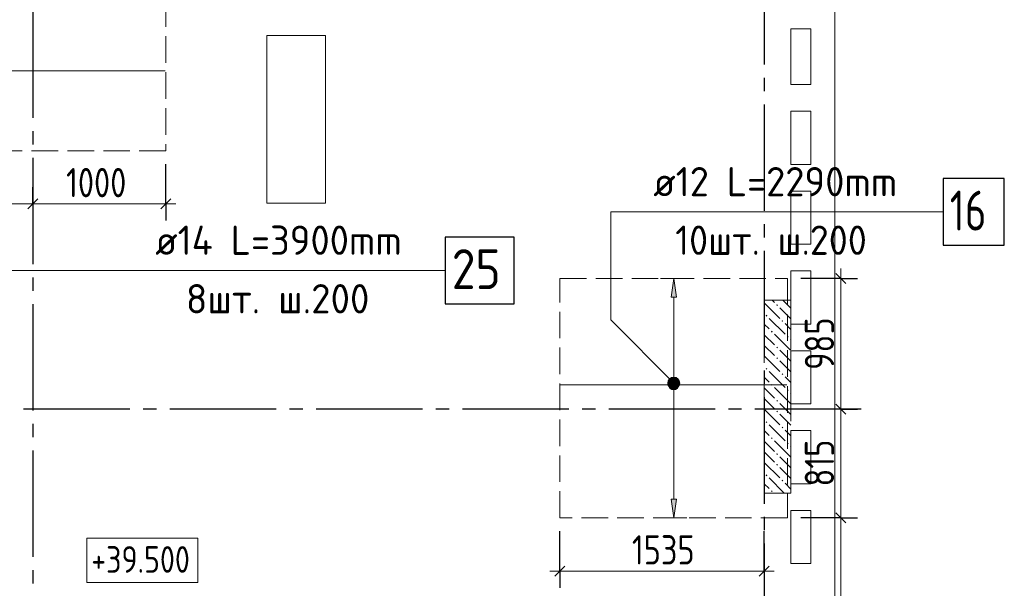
# Model space of a CAD drawing. Header units: millimetres. Extents: x 0 to 43617, y 0 to 59400.
# Tile 20 of 25: x 16225 to 23629, y 37684 to 41958. Entities that reach past the tile are written whole.
import ezdxf

# ---------------------------------------------------------------- set-up
doc = ezdxf.new("R2010")
doc.units = ezdxf.units.MM
doc.linetypes.add('______2', pattern=[270, 200, -70])
doc.linetypes.add('______5', pattern=[1100, 800, -100, 100, -100])
for name, color, linetype, lineweight in [('Standard', 7, 'Continuous', 25), ('Высотные отметки', 7, 'Continuous', 25), ('ДОП Верх по У', 7, 'Continuous', 25), ('ЖБ Перекрытие верхний уровень', 7, 'Continuous', 35), ('ЖБ Пилон', 7, 'Continuous', 35), ('Оси', 40, '______5', 18), ('Позиционная метка номер позиции', 7, 'Continuous', 13), ('Примечания', 7, 'Continuous', 25)]:
    doc.layers.add(name, color=color, linetype=linetype, lineweight=lineweight)
doc.styles.add('GOST 2.304-81', font='txt')
doc.styles.add('ISOCPEUR', font='txt')

msp = doc.modelspace()

# ---------------------------------------------------------------- hatches: boundary and pattern name
at = {"layer": 'ДОП Верх по У', "linetype": 'Continuous', "lineweight": 13, "transparency": 33554687}
for points in [[(21163, 39873), (21143, 40013), (21123, 39873)], [(21110.7, 39231.8), (21175.3, 39231.8), (21161.7, 39245.3)], [(21110.7, 39231.8), (21161.7, 39245.3), (21124.2, 39245.3)], [(21124.2, 39245.3), (21161.7, 39245.3), (21143, 39250.5)], [(21105.5, 39213), (21180.5, 39213), (21175.3, 39231.8)], [(21105.5, 39213), (21175.3, 39231.8), (21110.7, 39231.8)], [(21110.7, 39194.3), (21180.5, 39213), (21105.5, 39213)], [(21110.7, 39194.3), (21175.3, 39194.3), (21180.5, 39213)], [(21124.2, 39180.8), (21175.3, 39194.3), (21110.7, 39194.3)], [(21124.2, 39180.8), (21161.7, 39180.8), (21175.3, 39194.3)], [(21161.7, 39180.8), (21124.2, 39180.8), (21143, 39175.5)]]:
    msp.add_hatch(color=7, dxfattribs=at).paths.add_polyline_path(points)
msp.add_hatch(color=7, dxfattribs=at).paths.add_polyline_path([(21163, 38353), (21143, 38213), (21123, 38353)], flags=16)
at = {"layer": 'ЖБ Пилон', "linetype": 'Continuous', "lineweight": 18, "transparency": 33554687}
for points in [[(21914.5, 39813.1), (21921, 39819.6), (21927.4, 39813.1), (21921, 39806.6)], [(21834.5, 39733.1), (21840.9, 39739.6), (21847.4, 39733.1), (21840.9, 39726.6)], [(21954.4, 39693.1), (21960.9, 39699.6), (21967.4, 39693.1), (21960.9, 39686.6)], [(21874.5, 39613.1), (21881, 39619.6), (21887.5, 39613.1), (21881, 39606.6)], [(21994.5, 39573.1), (22001, 39579.6), (22007.5, 39573.1), (22001, 39566.6)], [(21914.5, 39493.1), (21921, 39499.6), (21927.4, 39493.1), (21921, 39486.6)], [(21914.5, 39413.1), (21921, 39419.6), (21927.4, 39413.1), (21921, 39406.6)], [(21834.5, 39333.1), (21840.9, 39339.6), (21847.4, 39333.1), (21840.9, 39326.6)], [(21954.4, 39293.1), (21960.9, 39299.6), (21967.4, 39293.1), (21960.9, 39286.6)], [(21874.5, 39213.1), (21881, 39219.6), (21887.5, 39213.1), (21881, 39206.6)], [(21994.5, 39173.1), (22001, 39179.6), (22007.5, 39173.1), (22001, 39166.6)], [(21914.5, 39093.1), (21921, 39099.6), (21927.4, 39093.1), (21921, 39086.6)], [(21914.5, 39013.1), (21921, 39019.6), (21927.4, 39013.1), (21921, 39006.6)], [(21834.5, 38933.1), (21840.9, 38939.6), (21847.4, 38933.1), (21840.9, 38926.6)], [(21954.4, 38893.1), (21960.9, 38899.6), (21967.4, 38893.1), (21960.9, 38886.6)], [(21874.5, 38813.1), (21881, 38819.6), (21887.5, 38813.1), (21881, 38806.6)], [(21994.5, 38773.1), (22001, 38779.6), (22007.5, 38773.1), (22001, 38766.6)], [(21914.5, 38693.1), (21921, 38699.6), (21927.4, 38693.1), (21921, 38686.6)], [(21914.5, 38613.1), (21921, 38619.6), (21927.4, 38613.1), (21921, 38606.6)], [(21834.5, 38533.1), (21840.9, 38539.6), (21847.4, 38533.1), (21840.9, 38526.6)], [(21954.4, 38493.1), (21960.9, 38499.6), (21967.4, 38493.1), (21960.9, 38486.6)], [(21874.5, 38413.1), (21881, 38419.6), (21887.5, 38413.1), (21881, 38406.6)]]:
    msp.add_hatch(color=7, dxfattribs=at).paths.add_polyline_path(points, flags=16)
at = {"layer": 'Позиционная метка номер позиции', "linetype": 'Continuous', "lineweight": 13, "transparency": 33554687}
for points in [[(21111.2, 39195.2), (21154.4, 39270.3), (21099.7, 39215.6)], [(21099.7, 39215.6), (21154.4, 39270.3), (21131.5, 39270.3)], [(21099.7, 39215.6), (21131.5, 39270.3), (21099.7, 39238.5)], [(21099.7, 39238.5), (21131.5, 39270.3), (21111.2, 39258.8)], [(21111.2, 39195.2), (21174.8, 39258.8), (21154.4, 39270.3)], [(21131.5, 39183.7), (21174.8, 39258.8), (21111.2, 39195.2)], [(21131.5, 39183.7), (21186.3, 39238.5), (21174.8, 39258.8)], [(21154.4, 39183.7), (21186.3, 39238.5), (21131.5, 39183.7)], [(21154.4, 39183.7), (21186.3, 39215.6), (21186.3, 39238.5)], [(21186.3, 39215.6), (21154.4, 39183.7), (21174.8, 39195.2)]]:
    msp.add_hatch(color=7, dxfattribs=at).paths.add_polyline_path(points)

# ---------------------------------------------------------------- linework, layer by layer
at = {"layer": 'Standard', "color": 251, "linetype": 'Continuous', "lineweight": -3, "true_color": 0x656565, "transparency": 33554687}
for p, q in [((17324, 40573), (17324, 40873)), ((16324, 40573), (16324, 40698)), ((17324, 40573), (17324, 40698)), ((16324, 40573), (16324, 40448)), ((16324, 40573), (16324, 40573)), ((17324, 40573), (17324, 40448)), ((22399, 40013), (22099, 40013)), ((22399, 40013), (22274, 40013)), ((22399, 40013), (22524, 40013)), ((22399, 39030), (22274, 39030)), ((22399, 39030), (22524, 39030)), ((22399, 38213), (22274, 38213)), ((22399, 38213), (22524, 38213)), ((20287, 37813), (20287, 38113)), ((21824, 37813), (21824, 38113)), ((20287, 37813), (20287, 37938)), ((21824, 37813), (21824, 37938)), ((20287, 37813), (20287, 37688)), ((21824, 37813), (21824, 37688))]:
    msp.add_line(p, q, dxfattribs=at)
at = {"layer": 'Standard', "color": 7, "linetype": 'Continuous', "lineweight": 25, "transparency": 33554687}
for p, q in [((16286.5, 40535.5), (16361.5, 40610.5)), ((17286.5, 40535.5), (17361.5, 40610.5)), ((22361.5, 40050.5), (22436.5, 39975.5)), ((22361.5, 39067.5), (22436.5, 38992.5)), ((22361.5, 38250.5), (22436.5, 38175.5)), ((20249.5, 37775.5), (20324.5, 37850.5)), ((21786.5, 37775.5), (21861.5, 37850.5))]:
    msp.add_line(p, q, dxfattribs=at)
at = {"layer": 'Standard', "color": 7, "linetype": 'Continuous', "lineweight": 13, "transparency": 33554687}
for p, q in [((16324, 40573), (17324, 40573)), ((17324, 40573), (17399, 40573)), ((22399, 40013), (22399, 40088)), ((22399, 38213), (22399, 36423)), ((20287, 37813), (20212, 37813)), ((20287, 37813), (21824, 37813)), ((21824, 37813), (21899, 37813))]:
    msp.add_line(p, q, dxfattribs=at)
for points in [[(15524, 40573), (16087.4, 40573), (16087.4, 40573), (16324, 40573)], [(22399, 40013), (22399, 39256.2), (22399, 39256.2), (22399, 39030)], [(22399, 39030), (22399, 38969.7), (22399, 38969.7), (22399, 38860.9), (22399, 38860.9), (22399, 38213)]]:
    msp.add_lwpolyline(points, dxfattribs=at)
at = {"layer": 'Standard', "color": 251, "linetype": 'Continuous', "lineweight": -3, "true_color": 0x656565, "transparency": 33554687}
for points in [[(22399, 39030), (22410.9, 39030), (22410.9, 39030), (22423.6, 39030), (22423.6, 39030), (22454, 39030)], [(22399, 38213), (22382, 38213), (22382, 38213), (22382, 38213), (22382, 38213), (22382, 38213), (22382, 38213), (22099, 38213)]]:
    msp.add_lwpolyline(points, dxfattribs=at)
at = {"layer": 'Высотные отметки', "color": 7, "linetype": 'Continuous', "lineweight": 18, "transparency": 33554687}
msp.add_lwpolyline([(16728.7, 37727.5), (17565.3, 37727.5), (17565.3, 38060.8), (16728.7, 38060.8), (16728.7, 37727.5)], dxfattribs=at)
at = {"layer": 'ДОП Верх по У', "color": 7, "linetype": 'Continuous', "lineweight": 18, "transparency": 33554687}
for p, q in [((17318, 41573), (13430, 41573)), ((20293, 39213), (21993, 39213))]:
    msp.add_line(p, q, dxfattribs=at)
at = {"layer": 'ДОП Верх по У', "color": 7, "linetype": 'Continuous', "lineweight": 13, "transparency": 33554687}
for p, q in [((20969.2, 40513), (23055.2, 40513)), ((17224, 40073), (19332, 40073))]:
    msp.add_line(p, q, dxfattribs=at)
at = {"layer": 'ДОП Верх по У', "color": 251, "linetype": 'Continuous', "lineweight": 13, "true_color": 0x494949, "transparency": 33554687}
for p, q in [((21143, 40013), (21043, 40013)), ((21143, 40013), (21123, 39873)), ((21163, 39873), (21143, 40013)), ((21143, 40013), (21243, 40013)), ((21143, 40013), (21143, 40013)), ((21123, 39873), (21163, 39873)), ((21143, 39243), (21143, 39873)), ((21105.5, 39213), (21105.5, 39213)), ((21143, 38353), (21143, 39183)), ((21180.5, 39213), (21180.5, 39213)), ((21143, 38213), (21123, 38353)), ((21123, 38353), (21163, 38353)), ((21163, 38353), (21143, 38213)), ((21143, 38213), (21043, 38213)), ((21143, 38213), (21243, 38213)), ((21143, 38213), (21143, 38213))]:
    msp.add_line(p, q, dxfattribs=at)
at = {"layer": 'ДОП Верх по У', "color": 7, "linetype": 'Continuous', "lineweight": 25, "transparency": 33554687}
for points in [[(23169.2, 40263), (23629.2, 40263), (23629.2, 40763), (23169.2, 40763), (23169.2, 40263)], [(19424, 39823), (19944, 39823), (19944, 40323), (19424, 40323), (19424, 39823)]]:
    msp.add_lwpolyline(points, dxfattribs=at)
at = {"layer": 'ДОП Верх по У', "color": 251, "linetype": 'Continuous', "lineweight": 13, "true_color": 0x494949, "transparency": 33554687}
msp.add_circle((21143, 39213), 37.5, dxfattribs=at)
at = {"layer": 'ЖБ Перекрытие верхний уровень', "color": 7, "linetype": 'Continuous', "lineweight": 18, "transparency": 33554687}
for p, q in [((22354, 33070), (22354, 42420)), ((18524, 41840), (18084, 41840)), ((18084, 41840), (18084, 40580)), ((18524, 40580), (18524, 41840)), ((22024, 41470), (22024, 41890)), ((22024, 41890), (22174, 41890)), ((22174, 41890), (22174, 41470)), ((22174, 41470), (22024, 41470)), ((22024, 41270), (22174, 41270)), ((22024, 40870), (22024, 41270)), ((22174, 41270), (22174, 40870)), ((22174, 40870), (22024, 40870)), ((22024, 40270), (22024, 40670)), ((22024, 40670), (22174, 40670)), ((22174, 40670), (22174, 40270)), ((18084, 40580), (18524, 40580)), ((22174, 40270), (22024, 40270)), ((22024, 40070), (22174, 40070)), ((22024, 39670), (22024, 40070)), ((22174, 40070), (22174, 39670)), ((22174, 39670), (22024, 39670)), ((22024, 39070), (22024, 39470)), ((22024, 39470), (22174, 39470)), ((22174, 39470), (22174, 39070)), ((22174, 39070), (22024, 39070)), ((22024, 38870), (22174, 38870)), ((22024, 38470), (22024, 38870)), ((22174, 38870), (22174, 38470)), ((22174, 38470), (22024, 38470)), ((22024, 37870), (22024, 38270)), ((22024, 38270), (22174, 38270)), ((22174, 38270), (22174, 37870)), ((22174, 37870), (22024, 37870))]:
    msp.add_line(p, q, dxfattribs=at)
at = {"layer": 'ЖБ Пилон', "color": 253, "linetype": '______2', "lineweight": 13, "true_color": 0xa0a0a0, "transparency": 33554687}
for p, q in [((21824, 39849.8), (21824, 38399.8)), ((22024, 39849.8), (21824, 39849.8)), ((22024, 38399.8), (22024, 39849.8)), ((21824, 38399.8), (22024, 38399.8))]:
    msp.add_line(p, q, dxfattribs=at)
at = {"layer": 'ЖБ Пилон', "color": 9, "linetype": 'Continuous', "lineweight": 18, "true_color": 0xc7c7c7, "transparency": 33554687}
for p, q in [((21884.3, 39849.8), (21901, 39833.1)), ((21981, 39833.1), (21964.3, 39849.8)), ((21824, 39830.1), (21940.9, 39713.1)), ((21940.9, 39793.1), (22024, 39710.1)), ((22021, 39793.1), (21981, 39833.1)), ((21860.9, 39713.1), (21981, 39593.1)), ((21860.9, 39633.1), (21824, 39670.1)), ((21981, 39673.1), (22024, 39630.1)), ((21824, 39590.1), (21901, 39513.1)), ((21901, 39593.1), (22021, 39473.1)), ((22024, 39550.1), (22021, 39553.1)), ((21824, 39510.1), (21901, 39433.1)), ((21981, 39433.1), (21940.9, 39473.1)), ((21824, 39430.1), (21940.9, 39313.1)), ((21940.9, 39393.1), (22024, 39310.1)), ((22021, 39393.1), (21981, 39433.1)), ((21860.9, 39233.1), (21824, 39270.1)), ((21860.9, 39313.1), (21981, 39193.1)), ((21981, 39273.1), (22024, 39230.1)), ((21824, 39190.1), (21901, 39113.1)), ((21901, 39193.1), (22021, 39073.1)), ((21824, 39110.1), (21901, 39033.1)), ((22024, 39150.1), (22021, 39153.1)), ((21824, 39030.1), (21940.9, 38913.1)), ((21981, 39033.1), (21940.9, 39073.1)), ((22021, 38993.1), (21981, 39033.1)), ((21940.9, 38993.1), (22024, 38910.1)), ((21860.9, 38913.1), (21981, 38793.1)), ((21981, 38873.1), (22024, 38830.1)), ((21860.9, 38833.1), (21824, 38870.1)), ((21824, 38790.1), (21901, 38713.1)), ((21901, 38793.1), (22021, 38673.1)), ((22024, 38750.1), (22021, 38753.1)), ((21824, 38710.1), (21901, 38633.1)), ((21981, 38633.1), (21940.9, 38673.1)), ((21824, 38630.1), (21940.9, 38513.1)), ((21940.9, 38593.1), (22024, 38510.1)), ((22021, 38593.1), (21981, 38633.1)), ((21860.9, 38513.1), (21974.3, 38399.8)), ((21860.9, 38433.1), (21824, 38470.1)), ((21981, 38473.1), (22024, 38430.1))]:
    msp.add_line(p, q, dxfattribs=at)
at = {"layer": 'Оси', "color": 8, "linetype": '______5', "lineweight": -3, "transparency": 33554687}
for p, q in [((21824, 57820), (21824, 7100)), ((16324, 57420), (16324, 7100)), ((22554, 39030), (3600, 39030))]:
    msp.add_line(p, q, dxfattribs=at)
at = {"layer": 'Позиционная метка номер позиции', "color": 7, "linetype": 'Continuous', "lineweight": 13, "transparency": 33554687}
for p, q in [((21111.2, 39258.8), (21111.2, 39258.8)), ((21174.8, 39258.8), (21174.8, 39258.8)), ((21111.2, 39195.2), (21111.2, 39195.2)), ((21174.8, 39195.2), (21174.8, 39195.2))]:
    msp.add_line(p, q, dxfattribs=at)
for points in [[(21143, 39227), (20669.2, 39700.8), (20669.2, 40513), (23169.2, 40513)], [(14431.6, 39130), (14905.3, 39603.8), (14905.3, 40073), (19424, 40073)]]:
    msp.add_lwpolyline(points, dxfattribs=at)
msp.add_circle((21143, 39227), 45, dxfattribs=at)
at = {"layer": 'Примечания', "color": 7, "linetype": '______2', "lineweight": 18, "transparency": 33554687}
for p, q in [((17324, 42373), (17324, 40973)), ((17324, 40973), (13424, 40973)), ((20287, 40013), (21999, 40013)), ((20287, 38213), (20287, 40013)), ((21999, 40013), (21999, 38213)), ((21999, 38213), (20287, 38213))]:
    msp.add_line(p, q, dxfattribs=at)

# ---------------------------------------------------------------- texts
at = {"layer": 'Standard', "color": 7, "linetype": 'Continuous', "lineweight": 25, "transparency": 33554687, "char_height": 220, "attachment_point": 7, "style": 'GOST 2.304-81'}
for s, insert, width in [('1000', (16573.8, 40623.1), 625.741), ('1535', (20828.8, 37863.1), 579.012)]:
    msp.add_mtext(s, dxfattribs=dict(at, insert=insert, width=width))
at = {"layer": 'Standard', "color": 7, "linetype": 'Continuous', "lineweight": 25, "transparency": 33554687, "char_height": 220, "attachment_point": 7, "rotation": 90, "style": 'GOST 2.304-81'}
for s, insert, width in [('985', (22349, 39326.1), 516.39), ('815', (22349, 38449.6), 469.509), ('1790', (22349, 37067.8), 625.741)]:
    msp.add_mtext(s, dxfattribs=dict(at, insert=insert, width=width))
at = {"layer": 'Высотные отметки', "color": 7, "linetype": 'Continuous', "lineweight": 18, "transparency": 33554687, "insert": (16762.7, 37800.8), "char_height": 200, "width": 870.461, "attachment_point": 7, "style": 'GOST 2.304-81'}
msp.add_mtext('\\W1.02;+39.500', dxfattribs=at)
at = {"layer": 'ДОП Верх по У', "color": 7, "linetype": 'Continuous', "lineweight": 13, "transparency": 33554687, "attachment_point": 7, "style": 'ISOCPEUR'}
for s, insert, char_height, width in [('\\W0.96;ø12 L=2290mm ', (20989.2, 40630.4), 220, 2150.516), ('\\W0.75;16', (23219.2, 40373), 300, 472.281), ('\\W0.96;ø14 L=3900mm ', (17244, 40190.4), 220, 2172.611), ('\\W0.95;10шт. ш.200 ', (21154.2, 40190.4), 220, 1819.893), ('\\W0.87;25', (19474, 39933), 300, 550.811), ('\\W0.97;8шт. ш.200 ', (17475, 39750.4), 220, 1712.324)]:
    msp.add_mtext(s, dxfattribs=dict(at, insert=insert, char_height=char_height, width=width))

doc.saveas('drawing.dxf')
